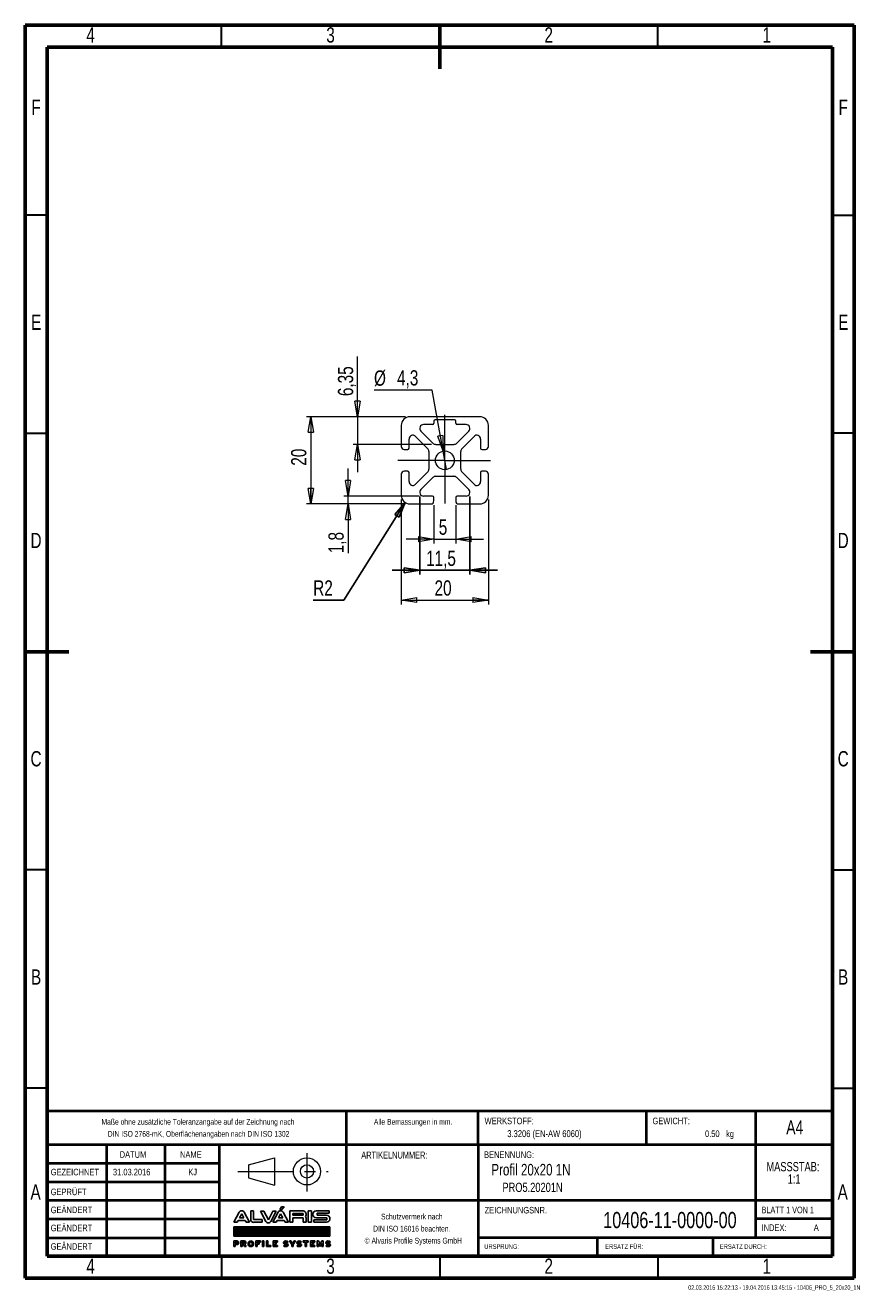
# Model space of a CAD drawing. Header units: millimetres. Extents: x 15 to 206, y 2 to 292.
import ezdxf

# ---------------------------------------------------------------- set-up
doc = ezdxf.new("R2010")
doc.units = ezdxf.units.MM
doc.header["$PDSIZE"] = -1
doc.linetypes.add('CENTERX2', pattern=[20.32, 12.7, -2.54, 2.54, -2.54])
for name, color, linetype in [('FORMAT', 7, 'Continuous'), ('SLD-0', 179, 'Continuous'), ('STANDARD', 8, 'Continuous')]:
    doc.layers.add(name, color=color, linetype=linetype)
doc.styles.add('SLDTEXTSTYLE0', font='TXT', dxfattribs={"width": 0.75})
doc.styles.add('SLDTEXTSTYLE1', font='TXT', dxfattribs={"width": 0.692308})
doc.styles.add('SLDTEXTSTYLE2', font='TXT', dxfattribs={"width": 0.7})
doc.dimstyles.new('SLDDIMSTYLE0', dxfattribs={"dimtxt": 3.5, "dimasz": 3.556, "dimexe": 0, "dimexo": 0.0625, "dimgap": 0.875, "dimtad": 1, "dimdec": 1, "dimrnd": 1e-09, "dimzin": 12, "dimdsep": 46, "dimtxsty": 'SLDTEXTSTYLE0', "dimblk1": 'CLOSED', "dimblk2": 'CLOSED', "dimsah": 1, "dimcen": 0.09, "dimadec": 0, "dimazin": 3, "dimtfac": 1, "dimtmove": 0, "dimatfit": 0, "dimldrblk": 'CLOSED', "dimfxl": 1, "dimfrac": 2, "dimtolj": 1, "dimtzin": 12, "dimarcsym": 0})
doc.dimstyles.new('SLDDIMSTYLE1', dxfattribs={"dimtxt": 3.5, "dimasz": 3.556, "dimexe": 0, "dimexo": 0.0625, "dimgap": 0.875, "dimtad": 1, "dimrnd": 1e-09, "dimzin": 12, "dimdsep": 46, "dimtxsty": 'SLDTEXTSTYLE0', "dimblk1": 'CLOSED', "dimblk2": 'CLOSED', "dimsah": 1, "dimcen": 0.09, "dimadec": 0, "dimazin": 3, "dimtfac": 1, "dimtmove": 0, "dimatfit": 0, "dimldrblk": 'CLOSED', "dimfxl": 1, "dimfrac": 2, "dimtolj": 1, "dimtzin": 12, "dimarcsym": 0})
doc.dimstyles.new('SLDDIMSTYLE2', dxfattribs={"dimtxt": 3.5, "dimasz": 3.556, "dimexe": 0, "dimexo": 0.0625, "dimgap": 0.875, "dimtad": 1, "dimrnd": 1e-09, "dimzin": 12, "dimdsep": 46, "dimtxsty": 'SLDTEXTSTYLE0', "dimblk1": 'CLOSED', "dimblk2": 'CLOSED', "dimsah": 1, "dimcen": 0.09, "dimadec": 0, "dimazin": 3, "dimtfac": 1, "dimtofl": 0, "dimtmove": 0, "dimatfit": 3, "dimldrblk": 'CLOSED', "dimfxl": 1, "dimfrac": 2, "dimtolj": 1, "dimtzin": 12, "dimarcsym": 0})
doc.dimstyles.new('SLDDIMSTYLE3', dxfattribs={"dimtxt": 3.5, "dimasz": 3.556, "dimexe": 0, "dimexo": 0.0625, "dimgap": 0.875, "dimtad": 0, "dimtih": 1, "dimtoh": 1, "dimdec": 1, "dimrnd": 1e-09, "dimzin": 12, "dimdsep": 46, "dimtxsty": 'SLDTEXTSTYLE0', "dimblk1": 'NONE', "dimblk2": 'CLOSED', "dimsah": 1, "dimcen": 0, "dimadec": 0, "dimazin": 3, "dimtfac": 1, "dimtmove": 0, "dimatfit": 3, "dimldrblk": 'NONE', "dimfxl": 1, "dimfrac": 2, "dimtolj": 1, "dimtzin": 12, "dimarcsym": 0})
doc.dimstyles.new('SLDDIMSTYLE4', dxfattribs={"dimtxt": 3.5, "dimasz": 3.556, "dimexe": 0, "dimexo": 0.0625, "dimgap": 0.875, "dimtad": 0, "dimtih": 1, "dimtoh": 1, "dimrnd": 1e-09, "dimzin": 12, "dimdsep": 46, "dimtxsty": 'SLDTEXTSTYLE0', "dimblk1": 'CLOSED', "dimblk2": 'CLOSED', "dimsah": 1, "dimcen": 0, "dimadec": 0, "dimazin": 3, "dimtfac": 1, "dimtofl": 0, "dimtmove": 0, "dimatfit": 3, "dimldrblk": 'CLOSED', "dimfxl": 1, "dimfrac": 2, "dimtolj": 1, "dimtzin": 12, "dimarcsym": 0})

# ---------------------------------------------------------------- blocks, each defined once
blk = doc.blocks.new('ALVARIS-LOGO_BL1')
at = {"layer": 'SLD-0', "color": 2, "linetype": 'Continuous'}
for p, q in [((-368.6, 33.5), (-327.7, 110.4)), ((-325.1, 67.6), (-308.8, 98.1)), ((-308.8, 98.1), (-292.6, 67.6)), ((-249, 33.5), (-289.9, 110.4)), ((-239.9, 121.2), (-218.3, 121.2)), ((-239.9, 121.2), (-239.9, 55)), ((-218.3, 121.2), (-218.3, 55)), ((-139.8, 117.8), (-165.3, 117.8)), ((-165.3, 117.8), (-124.3, 40.9)), ((-105.4, 53.2), (-139.8, 117.8)), ((-71, 117.8), (-105.4, 53.2)), ((-45.6, 117.8), (-86.5, 40.9)), ((-71.1, 33.5), (-30.2, 110.4)), ((-45.6, 117.8), (-71, 117.8)), ((-27.6, 67.6), (-11.3, 98.1)), ((-18.5, 130.5), (-6, 152.4)), ((-18.5, 130.5), (-2.9, 130.5)), ((-11.3, 98.1), (4.9, 67.6)), ((-6, 152.4), (14.6, 152.4)), ((-2.9, 130.5), (14.6, 152.4)), ((48.5, 33.5), (7.6, 110.4)), ((59.3, 33.5), (59.3, 121.2)), ((59.3, 121.2), (161.1, 121.2)), ((82.2, 100.8), (82.2, 88)), ((161.1, 100.8), (82.2, 100.8)), ((161.1, 88), (161.1, 100.8)), ((198.5, 33.5), (198.5, 121.2)), ((198.5, 121.2), (224.9, 121.2)), ((224.9, 33.5), (224.9, 121.2)), ((260.8, 121.2), (359.8, 121.2)), ((359.8, 102.2), (267.3, 102.2)), ((267.3, 102.2), (267.3, 88)), ((359.8, 121.2), (359.8, 102.2)), ((-368.6, 33.5), (-343.2, 33.5)), ((-343.2, 33.5), (-335.2, 48.5)), ((-335.2, 48.5), (-282.4, 48.5)), ((-292.6, 67.6), (-325.1, 67.6)), ((-282.4, 48.5), (-274.4, 33.5)), ((-274.4, 33.5), (-249, 33.5)), ((-218.3, 55), (-151.8, 55)), ((-151.8, 33.5), (-218.3, 33.5)), ((-151.8, 55), (-151.8, 33.5)), ((-71.1, 33.5), (-45.7, 33.5)), ((-45.7, 33.5), (-37.7, 48.5)), ((-37.7, 48.5), (15.1, 48.5)), ((4.9, 67.6), (-27.6, 67.6)), ((15.1, 48.5), (23.1, 33.5)), ((23.1, 33.5), (48.5, 33.5)), ((82.2, 33.5), (59.3, 33.5)), ((82.2, 88), (161.1, 88)), ((82.2, 67.6), (82.2, 33.5)), ((82.2, 67.6), (161.1, 67.6)), ((161.1, 67.6), (161.1, 33.5)), ((161.1, 33.5), (184, 33.5)), ((184, 33.5), (184, 67.6)), ((224.9, 33.5), (198.5, 33.5)), ((241.1, 33.5), (241.1, 52.7)), ((241.1, 52.7), (341.3, 52.7)), ((241.1, 33.5), (340, 33.5)), ((341.3, 67.6), (260.8, 67.6)), ((267.3, 88), (340, 88)), ((341.3, 52.7), (341.3, 67.6)), ((-368.6, -1.7), (365.4, -1.7)), ((-368.6, -72.5), (-368.6, -1.7)), ((365.4, -1.7), (-368.6, -1.7)), ((-368.6, -1.7), (-368.6, -72.5)), ((-368.6, -71.5), (-298.8, -1.7)), ((-368.6, -67.5), (-302.8, -1.7)), ((-368.6, -63.6), (-306.7, -1.7)), ((-368.6, -59.6), (-310.7, -1.7)), ((-368.6, -55.7), (-314.6, -1.7)), ((-368.6, -51.7), (-318.6, -1.7)), ((-368.6, -47.8), (-322.5, -1.7)), ((-368.6, -43.8), (-326.5, -1.7)), ((-368.6, -39.9), (-330.5, -1.7)), ((-368.6, -35.9), (-334.4, -1.7)), ((-368.6, -31.9), (-338.4, -1.7)), ((-368.6, -28), (-342.3, -1.7)), ((-368.6, -24), (-346.3, -1.7)), ((-368.6, -20.1), (-350.2, -1.7)), ((-368.6, -16.1), (-354.2, -1.7)), ((-368.6, -12.2), (-358.1, -1.7)), ((-368.6, -8.2), (-362.1, -1.7)), ((-368.6, -4.3), (-366, -1.7)), ((365.4, -72.5), (-368.6, -72.5)), ((-368.6, -72.5), (365.4, -72.5)), ((-365.7, -72.5), (-294.9, -1.7)), ((-361.7, -72.5), (-290.9, -1.7)), ((-357.8, -72.5), (-287, -1.7)), ((-353.8, -72.5), (-283, -1.7)), ((-349.8, -72.5), (-279.1, -1.7)), ((-345.9, -72.5), (-275.1, -1.7)), ((-341.9, -72.5), (-271.2, -1.7)), ((-338, -72.5), (-267.2, -1.7)), ((-334, -72.5), (-263.2, -1.7)), ((-330.1, -72.5), (-259.3, -1.7)), ((-326.1, -72.5), (-255.3, -1.7)), ((-322.2, -72.5), (-251.4, -1.7)), ((-318.2, -72.5), (-247.4, -1.7)), ((-314.3, -72.5), (-243.5, -1.7)), ((-310.3, -72.5), (-239.5, -1.7)), ((-306.4, -72.5), (-235.6, -1.7)), ((-302.4, -72.5), (-231.6, -1.7)), ((-298.5, -72.5), (-227.7, -1.7)), ((-294.5, -72.5), (-223.7, -1.7)), ((-290.5, -72.5), (-219.8, -1.7)), ((-286.6, -72.5), (-215.8, -1.7)), ((-282.6, -72.5), (-211.8, -1.7)), ((-278.7, -72.5), (-207.9, -1.7)), ((-274.7, -72.5), (-203.9, -1.7)), ((-270.8, -72.5), (-200, -1.7)), ((-266.8, -72.5), (-196, -1.7)), ((-262.9, -72.5), (-192.1, -1.7)), ((-258.9, -72.5), (-188.1, -1.7)), ((-255, -72.5), (-184.2, -1.7)), ((-251, -72.5), (-180.2, -1.7)), ((-247.1, -72.5), (-176.3, -1.7)), ((-243.1, -72.5), (-172.3, -1.7)), ((-239.2, -72.5), (-168.4, -1.7)), ((-235.2, -72.5), (-164.4, -1.7)), ((-231.2, -72.5), (-160.5, -1.7)), ((-227.3, -72.5), (-156.5, -1.7)), ((-223.3, -72.5), (-152.5, -1.7)), ((-219.4, -72.5), (-148.6, -1.7)), ((-215.4, -72.5), (-144.6, -1.7)), ((-211.5, -72.5), (-140.7, -1.7)), ((-207.5, -72.5), (-136.7, -1.7)), ((-203.6, -72.5), (-132.8, -1.7)), ((-199.6, -72.5), (-128.8, -1.7)), ((-195.7, -72.5), (-124.9, -1.7)), ((-191.7, -72.5), (-120.9, -1.7)), ((-187.8, -72.5), (-117, -1.7)), ((-183.8, -72.5), (-113, -1.7)), ((-179.8, -72.5), (-109.1, -1.7)), ((-175.9, -72.5), (-105.1, -1.7)), ((-171.9, -72.5), (-101.2, -1.7)), ((-168, -72.5), (-97.2, -1.7)), ((-164, -72.5), (-93.2, -1.7)), ((-160.1, -72.5), (-89.3, -1.7)), ((-156.1, -72.5), (-85.3, -1.7)), ((-152.2, -72.5), (-81.4, -1.7)), ((-148.2, -72.5), (-77.4, -1.7)), ((-144.3, -72.5), (-73.5, -1.7)), ((-140.3, -72.5), (-69.5, -1.7)), ((-136.4, -72.5), (-65.6, -1.7)), ((-132.4, -72.5), (-61.6, -1.7)), ((-128.5, -72.5), (-57.7, -1.7)), ((-124.5, -72.5), (-53.7, -1.7)), ((-120.5, -72.5), (-49.8, -1.7)), ((-116.6, -72.5), (-45.8, -1.7)), ((-112.6, -72.5), (-41.8, -1.7)), ((-108.7, -72.5), (-37.9, -1.7)), ((-104.7, -72.5), (-33.9, -1.7)), ((-100.8, -72.5), (-30, -1.7)), ((-96.8, -72.5), (-26, -1.7)), ((-92.9, -72.5), (-22.1, -1.7)), ((-88.9, -72.5), (-18.1, -1.7)), ((-85, -72.5), (-14.2, -1.7)), ((-81, -72.5), (-10.2, -1.7)), ((-77.1, -72.5), (-6.3, -1.7)), ((-73.1, -72.5), (-2.3, -1.7)), ((-69.2, -72.5), (1.6, -1.7)), ((-65.2, -72.5), (5.6, -1.7)), ((-61.2, -72.5), (9.5, -1.7)), ((-57.3, -72.5), (13.5, -1.7)), ((-53.3, -72.5), (17.5, -1.7)), ((-49.4, -72.5), (21.4, -1.7)), ((-45.4, -72.5), (25.4, -1.7)), ((-41.5, -72.5), (29.3, -1.7)), ((-37.5, -72.5), (33.3, -1.7)), ((-33.6, -72.5), (37.2, -1.7)), ((-29.6, -72.5), (41.2, -1.7)), ((-25.7, -72.5), (45.1, -1.7)), ((-21.7, -72.5), (49.1, -1.7)), ((-17.8, -72.5), (53, -1.7)), ((-13.8, -72.5), (57, -1.7)), ((-9.8, -72.5), (60.9, -1.7)), ((-5.9, -72.5), (64.9, -1.7)), ((-1.9, -72.5), (68.8, -1.7)), ((2, -72.5), (72.8, -1.7)), ((6, -72.5), (76.8, -1.7)), ((9.9, -72.5), (80.7, -1.7)), ((13.9, -72.5), (84.7, -1.7)), ((17.8, -72.5), (88.6, -1.7)), ((21.8, -72.5), (92.6, -1.7)), ((25.7, -72.5), (96.5, -1.7)), ((29.7, -72.5), (100.5, -1.7)), ((33.6, -72.5), (104.4, -1.7)), ((37.6, -72.5), (108.4, -1.7)), ((41.5, -72.5), (112.3, -1.7)), ((45.5, -72.5), (116.3, -1.7)), ((49.5, -72.5), (120.2, -1.7)), ((53.4, -72.5), (124.2, -1.7)), ((57.4, -72.5), (128.1, -1.7)), ((61.3, -72.5), (132.1, -1.7)), ((65.3, -72.5), (136.1, -1.7)), ((69.2, -72.5), (140, -1.7)), ((73.2, -72.5), (144, -1.7)), ((77.1, -72.5), (147.9, -1.7)), ((81.1, -72.5), (151.9, -1.7)), ((85, -72.5), (155.8, -1.7)), ((89, -72.5), (159.8, -1.7)), ((92.9, -72.5), (163.7, -1.7)), ((96.9, -72.5), (167.7, -1.7)), ((100.8, -72.5), (171.6, -1.7)), ((104.8, -72.5), (175.6, -1.7)), ((108.8, -72.5), (179.5, -1.7)), ((112.7, -72.5), (183.5, -1.7)), ((116.7, -72.5), (187.5, -1.7)), ((120.6, -72.5), (191.4, -1.7)), ((124.6, -72.5), (195.4, -1.7)), ((128.5, -72.5), (199.3, -1.7)), ((132.5, -72.5), (203.3, -1.7)), ((136.4, -72.5), (207.2, -1.7)), ((140.4, -72.5), (211.2, -1.7)), ((144.3, -72.5), (215.1, -1.7)), ((148.3, -72.5), (219.1, -1.7)), ((152.2, -72.5), (223, -1.7)), ((156.2, -72.5), (227, -1.7)), ((160.1, -72.5), (230.9, -1.7)), ((164.1, -72.5), (234.9, -1.7)), ((168.1, -72.5), (238.8, -1.7)), ((172, -72.5), (242.8, -1.7)), ((176, -72.5), (246.8, -1.7)), ((179.9, -72.5), (250.7, -1.7)), ((183.9, -72.5), (254.7, -1.7)), ((187.8, -72.5), (258.6, -1.7)), ((191.8, -72.5), (262.6, -1.7)), ((195.7, -72.5), (266.5, -1.7)), ((199.7, -72.5), (270.5, -1.7)), ((203.6, -72.5), (274.4, -1.7)), ((207.6, -72.5), (278.4, -1.7)), ((211.5, -72.5), (282.3, -1.7)), ((215.5, -72.5), (286.3, -1.7)), ((219.5, -72.5), (290.2, -1.7)), ((223.4, -72.5), (294.2, -1.7)), ((227.4, -72.5), (298.1, -1.7)), ((231.3, -72.5), (302.1, -1.7)), ((235.3, -72.5), (306.1, -1.7)), ((239.2, -72.5), (310, -1.7)), ((243.2, -72.5), (314, -1.7)), ((247.1, -72.5), (317.9, -1.7)), ((251.1, -72.5), (321.9, -1.7)), ((255, -72.5), (325.8, -1.7)), ((259, -72.5), (329.8, -1.7)), ((262.9, -72.5), (333.7, -1.7)), ((266.9, -72.5), (337.7, -1.7)), ((270.8, -72.5), (341.6, -1.7)), ((274.8, -72.5), (345.6, -1.7)), ((278.8, -72.5), (349.5, -1.7)), ((282.7, -72.5), (353.5, -1.7)), ((286.7, -72.5), (357.5, -1.7)), ((290.6, -72.5), (361.4, -1.7)), ((294.6, -72.5), (365.4, -1.7)), ((298.5, -72.5), (365.4, -5.6)), ((302.5, -72.5), (365.4, -9.5)), ((306.4, -72.5), (365.4, -13.5)), ((310.4, -72.5), (365.4, -17.4)), ((314.3, -72.5), (365.4, -21.4)), ((318.3, -72.5), (365.4, -25.3)), ((322.2, -72.5), (365.4, -29.3)), ((326.2, -72.5), (365.4, -33.2)), ((330.1, -72.5), (365.4, -37.2)), ((334.1, -72.5), (365.4, -41.1)), ((338.1, -72.5), (365.4, -45.1)), ((342, -72.5), (365.4, -49.1)), ((346, -72.5), (365.4, -53)), ((349.9, -72.5), (365.4, -57)), ((353.9, -72.5), (365.4, -60.9)), ((357.8, -72.5), (365.4, -64.9)), ((361.8, -72.5), (365.4, -68.8)), ((365.4, -1.7), (365.4, -72.5)), ((365.4, -72.5), (365.4, -1.7)), ((-368.6, -108.1), (-368.6, -152.4)), ((-368.6, -108.1), (-345.2, -108.1)), ((-368.6, -152.4), (-359.4, -152.4)), ((-359.4, -127.2), (-359.4, -117.3)), ((-359.4, -117.3), (-346.2, -117.3)), ((-359.4, -127.2), (-346.2, -127.2)), ((-359.4, -152.4), (-359.4, -136.5)), ((-359.4, -136.5), (-345.2, -136.5)), ((-314.5, -108.1), (-314.5, -152.4)), ((-314.5, -108.1), (-291.1, -108.1)), ((-314.5, -152.4), (-305.3, -152.4)), ((-305.3, -127.2), (-305.3, -117.3)), ((-305.3, -117.3), (-292, -117.3)), ((-305.3, -127.2), (-292, -127.2)), ((-305.3, -152.4), (-305.3, -136.5)), ((-305.3, -136.5), (-295.3, -136.5)), ((-295.3, -136.5), (-286.5, -152.4)), ((-275, -152.4), (-286.5, -152.4)), ((-284.6, -134.9), (-275, -152.4)), ((-200.9, -108.1), (-166.2, -108.1)), ((-200.9, -152.4), (-200.9, -108.1)), ((-191.2, -152.4), (-200.9, -152.4)), ((-166.2, -117.3), (-191.2, -117.3)), ((-191.2, -117.3), (-191.2, -124.8)), ((-191.2, -124.8), (-176.7, -124.8)), ((-176.7, -133.5), (-191.2, -133.5)), ((-191.2, -133.5), (-191.2, -152.4)), ((-176.7, -124.8), (-176.7, -133.5)), ((-166.2, -108.1), (-166.2, -117.3)), ((-149.7, -108.1), (-140, -108.1)), ((-149.7, -152.4), (-149.7, -108.1)), ((-140, -152.4), (-149.7, -152.4)), ((-140, -108.1), (-140, -152.4)), ((-119.3, -108.1), (-119.3, -152.4)), ((-109.6, -108.1), (-119.3, -108.1)), ((-119.3, -152.4), (-85.2, -152.4)), ((-109.6, -142.7), (-109.6, -108.1)), ((-85.2, -142.7), (-109.6, -142.7)), ((-85.2, -152.4), (-85.2, -142.7)), ((-68.9, -152.4), (-68.9, -108.1)), ((-68.9, -108.1), (-35, -108.1)), ((-35, -152.4), (-68.9, -152.4)), ((-35, -117.3), (-58.9, -117.3)), ((-58.9, -117.3), (-58.9, -124.8)), ((-58.9, -124.8), (-45.3, -124.8)), ((-45.3, -132.9), (-58.9, -132.9)), ((-58.9, -132.9), (-58.9, -142.7)), ((-58.9, -142.7), (-35, -142.7)), ((-45.3, -124.8), (-45.3, -132.9)), ((-35, -108.1), (-35, -117.3)), ((-35, -142.7), (-35, -152.4)), ((17.6, -139.1), (10.3, -145.2)), ((27, -126.1), (28.9, -126.1)), ((27, -135.3), (28.9, -135.3)), ((38.3, -122.2), (45.7, -116.2)), ((55.9, -108.1), (67.4, -108.1)), ((74.5, -135.1), (55.9, -108.1)), ((67.4, -108.1), (79.2, -127.4)), ((74.5, -152.4), (74.5, -135.1)), ((83.9, -152.4), (74.5, -152.4)), ((79.2, -127.4), (91, -108.1)), ((102.5, -108.1), (83.9, -135.1)), ((83.9, -135.1), (83.9, -152.4)), ((91, -108.1), (102.5, -108.1)), ((120.4, -139.1), (113, -145.2)), ((129.8, -126.1), (131.6, -126.1)), ((129.8, -135.3), (131.6, -135.3)), ((141.1, -122.2), (148.4, -116.2)), ((161.8, -117.3), (161.8, -108.1)), ((161.8, -108.1), (199.3, -108.1)), ((175.8, -117.3), (161.8, -117.3)), ((175.8, -152.4), (175.8, -117.3)), ((185.6, -152.4), (175.8, -152.4)), ((199.3, -117.3), (185.6, -117.3)), ((185.6, -117.3), (185.6, -152.4)), ((199.3, -108.1), (199.3, -117.3)), ((216.2, -152.4), (216.2, -108.1)), ((216.2, -108.1), (250.1, -108.1)), ((250.1, -152.4), (216.2, -152.4)), ((250.1, -117.3), (226.2, -117.3)), ((226.2, -117.3), (226.2, -124.8)), ((226.2, -124.8), (239.8, -124.8)), ((239.8, -132.9), (226.2, -132.9)), ((226.2, -132.9), (226.2, -142.7)), ((226.2, -142.7), (250.1, -142.7)), ((239.8, -124.8), (239.8, -132.9)), ((250.1, -108.1), (250.1, -117.3)), ((250.1, -142.7), (250.1, -152.4)), ((268.4, -152.4), (268.4, -108.1)), ((268.4, -108.1), (278, -108.1)), ((278.4, -152.4), (268.4, -152.4)), ((291.1, -134.4), (278, -108.1)), ((278.4, -127.9), (291.1, -152.4)), ((278.4, -127.9), (278.4, -152.4)), ((291.1, -134.4), (304.2, -108.1)), ((303.8, -127.9), (291.1, -152.4)), ((303.8, -127.9), (303.8, -152.4)), ((303.8, -152.4), (313.8, -152.4)), ((304.2, -108.1), (313.8, -108.1)), ((313.8, -152.4), (313.8, -108.1)), ((340.6, -139.1), (333.2, -145.2)), ((350, -126.1), (351.9, -126.1)), ((350, -135.3), (351.9, -135.3)), ((361.3, -122.2), (368.6, -116.2))]:
    blk.add_line(p, q, dxfattribs=at)
for centre, radius, start, end in [((-308.8, 99.3), 21.9, 30.42764, 149.57236), ((-11.3, 99.3), 21.9, 30.42764, 149.57236), ((156.9, 94.5), 27, 321.76228, 80.96222), ((262.3, 94.4), 26.9, 93.03544, 266.96456), ((-218.3, 55), 21.6, 180, 270), ((-105.4, 52), 21.9, 210.42764, 329.57236), ((161, 61.2), 23.9, 15.46235, 43.90993), ((338.1, 60.7), 27.3, 273.93117, 86.06883), ((-346.2, -122.3), 4.96, 270, 90), ((-345.2, -122.3), 14.2, 270, 90), ((-292, -122.3), 4.96, 270, 90), ((-291.1, -122.3), 14.2, 297.02151, 90), ((28.9, -127.2), 16.5, 226.72744, 270.01421), ((27, -134.2), 16.5, 46.72744, 90.01421), ((131.6, -127.2), 16.5, 226.72744, 270.01421), ((129.8, -134.2), 16.5, 46.72744, 90.01421), ((351.9, -127.2), 16.5, 226.72744, 270.01421), ((350, -134.2), 16.5, 46.72744, 90.01421)]:
    blk.add_arc(centre, radius, start, end, dxfattribs=at)
for centre, major_axis, ratio in [((-239.3, -130.2), (0, 22.2), 0.948396), ((-239.3, -130.1), (0, 13.9), 0.802774)]:
    blk.add_ellipse(centre, major_axis=major_axis, ratio=ratio, dxfattribs=at)
for centre, major_axis, ratio, start_param, end_param in [((27, -122.1), (-16.6, 0), 0.794296, 4.712389, 7.853982), ((28.9, -139.2), (20.9, 0), 0.630369, 3.608164, 4.712389), ((27, -121.9), (-6.28, 0), 0.661774, 4.712389, 7.853982), ((27, -122.1), (-20.9, 0), 0.630369, 3.608164, 4.712389), ((28.9, -139.2), (16.6, 0), 0.794296, 4.712389, 7.853982), ((28.9, -139.5), (6.28, 0), 0.661774, 4.712389, 7.853982), ((129.8, -122.1), (-16.6, 0), 0.794296, 4.712389, 7.853982), ((131.6, -139.2), (20.9, 0), 0.630369, 3.608164, 4.712389), ((129.8, -121.9), (-6.28, 0), 0.661774, 4.712389, 7.853982), ((129.8, -122.1), (-20.9, 0), 0.630369, 3.608164, 4.712389), ((131.6, -139.2), (16.6, 0), 0.794296, 4.712389, 7.853982), ((131.6, -139.5), (6.28, 0), 0.661774, 4.712389, 7.853982), ((350, -122.1), (-16.6, 0), 0.794296, 4.712389, 7.853982), ((351.9, -139.2), (20.9, 0), 0.630369, 3.608164, 4.712389), ((350, -121.9), (-6.28, 0), 0.661774, 4.712389, 7.853982), ((350, -122.1), (-20.9, 0), 0.630369, 3.608164, 4.712389), ((351.9, -139.2), (16.6, 0), 0.794296, 4.712389, 7.853982), ((351.9, -139.5), (6.28, 0), 0.661774, 4.712389, 7.853982)]:
    blk.add_ellipse(centre, major_axis=major_axis, ratio=ratio, start_param=start_param, end_param=end_param, dxfattribs=at)
blk = doc.blocks.new('Block2')
at = {"color": 7, "linetype": 'Continuous', "lineweight": 0}
for p, q in [((276.07, 30.81), (282.06, 32.4)), ((282.06, 32.4), (282.06, 26.16)), ((276.07, 30.81), (276.07, 27.78)), ((276.07, 27.78), (282.06, 26.16))]:
    blk.add_line(p, q, dxfattribs=at)
at = {"color": 7, "linetype": 'CENTERX2', "lineweight": 0}
for p, q in [((289.49, 33.46), (289.49, 24.67)), ((273.66, 29.29), (294.36, 29.29))]:
    blk.add_line(p, q, dxfattribs=at)
at = {"color": 7, "linetype": 'Continuous', "lineweight": 0}
for radius in [3.12, 1.52]:
    blk.add_circle((289.49, 29.29), radius, dxfattribs=at)
blk.add_attdef('AUTOATTR7', (0, 0), '', height=1, dxfattribs=at)
blk = doc.blocks.new('SW_NOTE_0')
at = {"color": 0, "linetype": 'Continuous', "lineweight": 0, "char_height": 2.117, "attachment_point": 2, "style": 'SLDTEXTSTYLE0'}
for s, insert in [('MASSSTAB:', (6.98, 2.73)), ('1:1', (7.25, -0.09))]:
    blk.add_mtext(s, dxfattribs=dict(at, insert=insert))
blk = doc.blocks.new('SW_NOTE_1')
at = {"color": 0, "linetype": 'Continuous', "lineweight": 0, "char_height": 1.3229, "attachment_point": 2, "style": 'SLDTEXTSTYLE2'}
for s, insert in [('Schutzvermerk nach', (8.16, 1.71)), ('DIN ISO 16016 beachten.', (8.15, -1.06)), ('© Alvaris Profile Systems GmbH', (8.5, -3.82))]:
    blk.add_mtext(s, dxfattribs=dict(at, insert=insert))
blk = doc.blocks.new('SW_NOTE_2')
at = {"color": 0, "linetype": 'Continuous', "lineweight": 0, "char_height": 1.3229, "attachment_point": 2, "style": 'SLDTEXTSTYLE2'}
for s, insert in [('Maße ohne zusätzliche Toleranzangabe auf der Zeichnung nach', (25.55, 1.71)), ('DIN ISO 2768-mK, Oberflächenangaben nach DIN ISO 1302', (25.69, -1.06))]:
    blk.add_mtext(s, dxfattribs=dict(at, insert=insert))
blk = doc.blocks.new('_CLOSED')
at = {"color": 0, "linetype": 'ByBlock', "lineweight": -2}
for p, q in [((-1, 0.166667), (0, 0)), ((-1, 0.166667), (-1, -0.166667)), ((0, 0), (-1, -0.166667)), ((0, 0), (-1, 0))]:
    blk.add_line(p, q, dxfattribs=at)
blk = doc.blocks.new('_D')
at = {"layer": 'STANDARD'}
for p, q in [((105.41, 184.02), (105.41, 166.15)), ((116.91, 184.02), (116.91, 166.15)), ((105.41, 167.15), (99.06, 167.15)), ((105.41, 167.15), (116.91, 167.15)), ((116.91, 167.15), (123.26, 167.15))]:
    blk.add_line(p, q, dxfattribs=at)
at = {"layer": 'STANDARD', "xscale": 3.556, "yscale": 3.556}
blk.add_blockref('_CLOSED', (105.41, 167.15), dxfattribs=at)
at = {"layer": 'STANDARD', "xscale": 3.556, "yscale": 3.556, "rotation": 180}
blk.add_blockref('_CLOSED', (116.91, 167.15), dxfattribs=at)
at = {"layer": 'STANDARD', "insert": (106.87, 171.66), "char_height": 3.5, "attachment_point": 1, "style": 'SLDTEXTSTYLE0'}
blk.add_mtext('11,5', dxfattribs=at)
blk = doc.blocks.new('_D_1')
at = {"color": 7, "linetype": 'Continuous', "lineweight": 0}
for p, q in [((108.66, 182.04), (108.66, 173.28)), ((113.66, 182.04), (113.66, 173.28)), ((108.66, 174.28), (102.31, 174.28)), ((108.66, 174.28), (113.66, 174.28)), ((113.66, 174.28), (120.01, 174.28))]:
    blk.add_line(p, q, dxfattribs=at)
at = {"color": 7, "linetype": 'Continuous', "lineweight": 0, "xscale": 3.556, "yscale": 3.556}
blk.add_blockref('_CLOSED', (108.66, 174.28, -500), dxfattribs=at)
at = {"color": 7, "linetype": 'Continuous', "lineweight": 0, "xscale": 3.556, "yscale": 3.556, "rotation": 180}
blk.add_blockref('_CLOSED', (113.66, 174.28, -500), dxfattribs=at)
at = {"color": 7, "linetype": 'Continuous', "lineweight": 0, "insert": (109.77, 178.79), "char_height": 3.5, "attachment_point": 1, "style": 'SLDTEXTSTYLE0'}
blk.add_mtext('5', dxfattribs=at)
blk = doc.blocks.new('_D_2')
at = {"color": 7, "linetype": 'Continuous', "lineweight": 0}
for p, q in [((101.16, 183.34), (101.16, 159.34)), ((121.16, 183.34), (121.16, 159.34)), ((101.16, 160.34), (121.16, 160.34))]:
    blk.add_line(p, q, dxfattribs=at)
at = {"color": 7, "linetype": 'Continuous', "lineweight": 0, "xscale": 3.556, "yscale": 3.556, "rotation": 180}
blk.add_blockref('_CLOSED', (101.16, 160.34, -500), dxfattribs=at)
at = {"color": 7, "linetype": 'Continuous', "lineweight": 0, "xscale": 3.556, "yscale": 3.556}
blk.add_blockref('_CLOSED', (121.16, 160.34, -500), dxfattribs=at)
at = {"color": 7, "linetype": 'Continuous', "lineweight": 0, "insert": (108.81, 164.85), "char_height": 3.5, "attachment_point": 1, "style": 'SLDTEXTSTYLE0'}
blk.add_mtext('20', dxfattribs=at)
blk = doc.blocks.new('_D_3')
at = {"color": 7, "linetype": 'Continuous', "lineweight": 0}
for p, q in [((91.16, 202.34), (91.16, 216.1)), ((102.16, 202.34), (90.16, 202.34)), ((91.16, 202.34), (91.16, 195.99)), ((108.12, 195.99), (90.16, 195.99)), ((91.16, 195.99), (91.16, 189.64))]:
    blk.add_line(p, q, dxfattribs=at)
at = {"color": 7, "linetype": 'Continuous', "lineweight": 0, "xscale": 3.556, "yscale": 3.556}
for p, rotation in [((91.16, 202.34, -500), 270), ((91.16, 195.99, -500), 90)]:
    blk.add_blockref('_CLOSED', p, dxfattribs=dict(at, rotation=rotation))
at = {"color": 7, "linetype": 'Continuous', "lineweight": 0, "insert": (86.65, 207.05), "char_height": 3.5, "attachment_point": 1, "rotation": 90, "style": 'SLDTEXTSTYLE0'}
blk.add_mtext('6,35', dxfattribs=at)
blk = doc.blocks.new('_D_4')
at = {"color": 7, "linetype": 'Continuous', "lineweight": 0}
for p, q in [((88.98, 184.14), (88.98, 190.49)), ((105.29, 184.14), (87.98, 184.14)), ((88.98, 182.34), (88.98, 184.14)), ((102.16, 182.34), (87.98, 182.34)), ((88.98, 182.34), (88.98, 171.05))]:
    blk.add_line(p, q, dxfattribs=at)
at = {"color": 7, "linetype": 'Continuous', "lineweight": 0, "xscale": 3.556, "yscale": 3.556}
for p, rotation in [((88.98, 184.14, -500), 270), ((88.98, 182.34, -500), 90)]:
    blk.add_blockref('_CLOSED', p, dxfattribs=dict(at, rotation=rotation))
at = {"color": 7, "linetype": 'Continuous', "lineweight": 0, "insert": (84.47, 171.05), "char_height": 3.5, "attachment_point": 1, "rotation": 90, "style": 'SLDTEXTSTYLE0'}
blk.add_mtext('1,8', dxfattribs=at)
blk = doc.blocks.new('_D_5')
at = {"color": 7, "linetype": 'Continuous', "lineweight": 0}
for p, q in [((102.16, 202.34), (79.43, 202.34)), ((80.43, 202.34), (80.43, 182.34)), ((102.16, 182.34), (79.43, 182.34))]:
    blk.add_line(p, q, dxfattribs=at)
at = {"color": 7, "linetype": 'Continuous', "lineweight": 0, "xscale": 3.556, "yscale": 3.556}
for p, rotation in [((80.43, 202.34, -500), 90), ((80.43, 182.34, -500), 270)]:
    blk.add_blockref('_CLOSED', p, dxfattribs=dict(at, rotation=rotation))
at = {"color": 7, "linetype": 'Continuous', "lineweight": 0, "insert": (75.92, 191.11), "char_height": 3.5, "attachment_point": 1, "rotation": 90, "style": 'SLDTEXTSTYLE0'}
blk.add_mtext('20', dxfattribs=at)
blk = doc.blocks.new('_D_6')
at = {"color": 7, "linetype": 'Continuous', "lineweight": 0}
for p, q in [((108.26, 208.43), (94.93, 208.43)), ((110.78, 194.46), (108.26, 208.43)), ((111.54, 190.22), (110.78, 194.46))]:
    blk.add_line(p, q, dxfattribs=at)
at = {"color": 7, "linetype": 'Continuous', "lineweight": 0, "xscale": 3.556, "yscale": 3.556, "rotation": 280.2168825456}
blk.add_blockref('_CLOSED', (110.78, 194.46, -500), dxfattribs=at)
at = {"color": 7, "linetype": 'Continuous', "lineweight": 0, "char_height": 3.5, "attachment_point": 1, "style": 'SLDTEXTSTYLE0'}
for s, insert in [('%%c', (94.93, 212.94)), ('4,3', (100.21, 212.99))]:
    blk.add_mtext(s, dxfattribs=dict(at, insert=insert))
blk = doc.blocks.new('_NONE')
blk = doc.blocks.new('_D_7')
at = {"layer": 'STANDARD'}
for p, q in [((102.09, 182.65), (88.01, 160.34)), ((88.01, 160.34), (81, 160.34))]:
    blk.add_line(p, q, dxfattribs=at)
at = {"layer": 'STANDARD', "xscale": 3.556, "yscale": 3.556, "rotation": 57.7387488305}
blk.add_blockref('_CLOSED', (102.09, 182.65, -500), dxfattribs=at)
at = {"layer": 'STANDARD', "insert": (81, 164.85), "char_height": 3.5, "attachment_point": 1, "style": 'SLDTEXTSTYLE0'}
blk.add_mtext('R2', dxfattribs=at)
blk = doc.blocks.new('SW_CENTERMARKSYMBOL_0')
at = {"color": 0, "linetype": 'Continuous', "lineweight": 0}
for p, q in [((0, 2.5), (0, 10.44)), ((-2.5, 0), (-10.79, 0)), ((0, 0), (-2.5, 0)), ((0, 0), (0, 2.5)), ((0, 0), (0, -2.5)), ((0, 0), (2.5, 0)), ((2.5, 0), (10.46, 0)), ((0, -2.5), (0, -9.9))]:
    blk.add_line(p, q, dxfattribs=at)
blk = doc.blocks.new('SW_CENTERMARKSYMBOL_1')
at = {"color": 0, "linetype": 'Continuous', "lineweight": 0}
for p, q in [((0, 2.5), (0, 4.65)), ((-2.5, 0), (-4.65, 0)), ((0, 0), (-2.5, 0)), ((0, 0), (0, 2.5)), ((0, 0), (0, -2.5)), ((0, 0), (2.5, 0)), ((2.5, 0), (4.65, 0)), ((0, -2.5), (0, -4.65))]:
    blk.add_line(p, q, dxfattribs=at)

msp = doc.modelspace()

# ---------------------------------------------------------------- linework, layer by layer
at = {"color": 7, "linetype": 'Continuous', "lineweight": 60}
for p, q in [((205, 292), (15, 292)), ((15, 292), (15, 5)), ((110, 282), (110, 292)), ((205, 5), (205, 292)), ((20, 287), (200, 287)), ((20, 10), (20, 287)), ((200, 287), (200, 10)), ((15, 148.5), (25, 148.5)), ((195, 148.5), (205, 148.5)), ((20, 10), (200, 10)), ((15, 5), (205, 5))]:
    msp.add_line(p, q, dxfattribs=at)
at = {"color": 7, "linetype": 'Continuous', "lineweight": 30}
for p, q in [((60, 287), (60, 292)), ((160, 287), (160, 292)), ((20, 248.5), (15, 248.5)), ((200, 248.5), (205, 248.5)), ((20, 198.5), (15, 198.5)), ((200, 198.651), (205, 198.651)), ((20, 98.5), (15, 98.5)), ((200, 98.5), (205, 98.5)), ((20, 48.5), (15, 48.5)), ((200, 48.5), (205, 48.5)), ((60, 10), (60, 5)), ((110, 10), (110, 5)), ((160, 10), (160, 5))]:
    msp.add_line(p, q, dxfattribs=at)
at = {"color": 7, "linetype": 'Continuous', "lineweight": 15}
for p, q in [((101.157, 200.34), (101.157, 195.54)), ((119.157, 202.34), (103.157, 202.34)), ((108.357, 200.54), (106.289, 200.54)), ((108.657, 201.34), (108.657, 200.84)), ((113.357, 201.64), (108.957, 201.64)), ((113.657, 200.84), (113.657, 201.34)), ((116.024, 200.54), (113.957, 200.54)), ((121.157, 195.54), (121.157, 200.34)), ((102.957, 195.14), (102.957, 197.208)), ((104.463, 197.831), (107.214, 195.081)), ((105.665, 199.034), (108.416, 196.283)), ((113.898, 196.283), (116.648, 199.034)), ((115.1, 195.081), (117.851, 197.831)), ((119.357, 197.208), (119.357, 195.14)), ((101.857, 194.84), (102.657, 194.84)), ((107.507, 194.374), (107.507, 190.306)), ((109.123, 195.99), (113.191, 195.99)), ((114.807, 190.306), (114.807, 194.374)), ((119.657, 194.84), (120.457, 194.84)), ((101.157, 189.14), (101.157, 184.34)), ((102.657, 189.84), (101.857, 189.84)), ((102.957, 187.472), (102.957, 189.54)), ((107.214, 189.599), (104.463, 186.848)), ((109.123, 188.69), (113.191, 188.69)), ((117.851, 186.848), (115.1, 189.599)), ((119.357, 189.54), (119.357, 187.472)), ((120.457, 189.84), (119.657, 189.84)), ((121.157, 184.34), (121.157, 189.14)), ((105.665, 185.646), (108.416, 188.397)), ((113.898, 188.397), (116.648, 185.646)), ((108.357, 184.14), (106.289, 184.14)), ((108.657, 183.04), (108.657, 183.84)), ((113.657, 183.84), (113.657, 183.04)), ((116.024, 184.14), (113.957, 184.14)), ((103.157, 182.34), (107.957, 182.34)), ((114.357, 182.34), (119.157, 182.34))]:
    msp.add_line(p, q, dxfattribs=at)
at = {"color": 7, "linetype": 'Continuous', "lineweight": 40}
for p, q in [((20, 65.25), (20, 10)), ((200, 43.263), (20, 43.263)), ((20, 43.263), (20, 10)), ((88.645, 35.5), (88.645, 43.263)), ((118.8, 35.5), (118.8, 43.263)), ((157.357, 35.5), (157.357, 43.263)), ((182.443, 35.5), (182.443, 43.263)), ((118.8, 35.5), (20, 35.5)), ((33.596, 35.5), (33.596, 10)), ((46.991, 35.5), (46.991, 10)), ((59.403, 35.5), (59.403, 10)), ((88.645, 10), (88.645, 35.5)), ((118.8, 35.5), (118.8, 10)), ((182.443, 35.5), (118.8, 35.5)), ((182.443, 14.325), (182.443, 35.5)), ((200, 35.5), (182.443, 35.5)), ((59.403, 31.25), (20, 31.25)), ((59.403, 27), (20, 27)), ((200, 22.75), (20, 22.75)), ((59.403, 18.475), (20, 18.475)), ((200, 18.575), (182.443, 18.575)), ((20, 14.25), (59.403, 14.25)), ((200, 14.25), (118.8, 14.25)), ((146.129, 10), (146.129, 14.25)), ((172.682, 10), (172.682, 14.25))]:
    msp.add_line(p, q, dxfattribs=at)
at = {"color": 7, "linetype": 'Continuous', "lineweight": 0}
msp.add_line((118.8, 14.25), (200, 14.25), dxfattribs=at)
at = {"color": 7, "linetype": 'Continuous', "lineweight": 15}
msp.add_circle((111.157, 192.34), 2.15, dxfattribs=at)
for centre, radius, start, end in [((103.157, 200.34), 2, 90, 180), ((106.289, 199.658), 0.882, 90, 225), ((108.357, 200.84), 0.3, 270, 0), ((108.957, 201.34), 0.3, 90, 180), ((113.357, 201.34), 0.3, 0, 90), ((113.957, 200.84), 0.3, 180, 270), ((116.024, 199.658), 0.882, 315, 90), ((119.157, 200.34), 2, 0, 90), ((103.839, 197.208), 0.882, 45, 180), ((118.474, 197.208), 0.882, 360, 135), ((101.857, 195.54), 0.7, 180, 270), ((102.657, 195.14), 0.3, 270, 0), ((106.507, 194.374), 1, 0, 45), ((109.123, 196.99), 1, 225, 270), ((113.191, 196.99), 1, 270, 315), ((115.807, 194.374), 1, 135, 180), ((119.657, 195.14), 0.3, 180, 270), ((120.457, 195.54), 0.7, 270, 0), ((101.857, 189.14), 0.7, 90, 180), ((102.657, 189.54), 0.3, 0, 90), ((106.507, 190.306), 1, 315, 0), ((109.123, 187.69), 1, 90, 135), ((113.191, 187.69), 1, 45, 90), ((115.807, 190.306), 1, 180, 225), ((119.657, 189.54), 0.3, 90, 180), ((120.457, 189.14), 0.7, 0, 90), ((103.839, 187.472), 0.882, 180, 315), ((106.289, 185.022), 0.882, 135, 270), ((116.024, 185.022), 0.882, 270, 45), ((118.474, 187.472), 0.882, 225, 0), ((103.157, 184.34), 2, 180, 270), ((107.957, 183.04), 0.7, 270, 0), ((108.357, 183.84), 0.3, 0, 90), ((113.957, 183.84), 0.3, 90, 180), ((114.357, 183.04), 0.7, 180, 270), ((119.157, 184.34), 2, 270, 0)]:
    msp.add_arc(centre, radius, start, end, dxfattribs=at)
at = {"color": 7, "linetype": 'Continuous', "lineweight": 0}
msp.add_point((200, 46.224), dxfattribs=at)

# ---------------------------------------------------------------- block references
for name, p in [('SW_CENTERMARKSYMBOL_0', (111.157, 192.34)), ('SW_CENTERMARKSYMBOL_1', (111.157, 192.34)), ('SW_NOTE_2', (29.024, 39.767)), ('SW_NOTE_0', (183.974, 28.867)), ('SW_NOTE_1', (95.436, 18.055))]:
    msp.add_blockref(name, p, dxfattribs=at)
at = {"color": 7, "linetype": 'Continuous'}
msp.add_blockref('Block2', (-209.927, 0.164), dxfattribs=at)
at = {"layer": 'FORMAT', "xscale": 0.03, "yscale": 0.03, "zscale": 0.03}
msp.add_blockref('ALVARIS-LOGO_BL1', (73.869, 16.777), dxfattribs=at)

# ---------------------------------------------------------------- texts
at = {"color": 7, "linetype": 'Continuous', "lineweight": 0}
for s, insert, char_height, attachment_point, style in [('4', (29.965, 291.541), 3.5, 2, 'SLDTEXTSTYLE0'), ('3', (84.965, 291.541), 3.5, 2, 'SLDTEXTSTYLE0'), ('2', (134.965, 291.541), 3.5, 2, 'SLDTEXTSTYLE0'), ('1', (184.965, 291.541), 3.5, 2, 'SLDTEXTSTYLE0'), ('F', (17.464, 274.982), 3.5, 2, 'SLDTEXTSTYLE0'), ('F', (202.464, 274.982), 3.5, 2, 'SLDTEXTSTYLE0'), ('E', (17.506, 225.732), 3.5, 2, 'SLDTEXTSTYLE0'), ('E', (202.506, 225.732), 3.5, 2, 'SLDTEXTSTYLE0'), ('D', (17.46, 175.732), 3.5, 2, 'SLDTEXTSTYLE0'), ('D', (202.46, 175.732), 3.5, 2, 'SLDTEXTSTYLE0'), ('C', (17.464, 125.732), 3.5, 2, 'SLDTEXTSTYLE0'), ('C', (202.464, 125.732), 3.5, 2, 'SLDTEXTSTYLE0'), ('B', (17.473, 75.732), 3.5, 2, 'SLDTEXTSTYLE0'), ('B', (202.473, 75.732), 3.5, 2, 'SLDTEXTSTYLE0'), ('Alle Bemassungen in mm.', (103.894, 41.472), 1.32292, 2, 'SLDTEXTSTYLE2'), ('WERKSTOFF:', (120.274, 41.761), 1.5, 1, 'SLDTEXTSTYLE0'), ('GEWICHT:', (158.753, 41.76), 1.4986, 1, 'SLDTEXTSTYLE0'), ('A4', (191.366, 41.128), 3.175, 2, 'SLDTEXTSTYLE0'), ('3.3206 (EN-AW 6060)', (142.512, 38.887), 1.5875, 3, 'SLDTEXTSTYLE0'), ('0.50', (174.137, 38.823), 1.4986, 3, 'SLDTEXTSTYLE0'), ('kg', (175.627, 38.823), 1.4986, 1, 'SLDTEXTSTYLE0'), ('DATUM', (36.633, 34.066), 1.5, 1, 'SLDTEXTSTYLE0'), ('NAME', (50.463, 34.066), 1.5, 1, 'SLDTEXTSTYLE0'), ('ARTIKELNUMMER:', (99.597, 33.981), 1.5875, 2, 'SLDTEXTSTYLE2'), ('BENENNUNG:', (120.156, 34.025), 1.5, 1, 'SLDTEXTSTYLE0'), ('GEZEICHNET', (20.83, 30.048), 1.5, 1, 'SLDTEXTSTYLE0'), ('31.03.2016', (35.09, 30.048), 1.5, 1, 'SLDTEXTSTYLE0'), ('KJ', (53.368, 30.048), 1.5, 2, 'SLDTEXTSTYLE0'), ('Profil 20x20 1N', (121.826, 31.162), 2.64583, 1, 'SLDTEXTSTYLE0'), ('A', (17.36, 26.482), 3.5, 2, 'SLDTEXTSTYLE0'), ('PRO5.20201N', (124.36, 26.853), 2.11667, 1, 'SLDTEXTSTYLE0'), ('A', (202.36, 26.482), 3.5, 2, 'SLDTEXTSTYLE0'), ('GEPRÜFT', (20.819, 25.505), 1.5, 1, 'SLDTEXTSTYLE0'), ('GEÄNDERT', (20.822, 21.38), 1.5, 1, 'SLDTEXTSTYLE0'), ('ZEICHNUNGSNR.', (120.279, 21.317), 1.5, 1, 'SLDTEXTSTYLE0'), ('BLATT 1 VON 1', (183.765, 21.367), 1.5, 1, 'SLDTEXTSTYLE1'), ('GEÄNDERT', (20.822, 17.239), 1.5, 1, 'SLDTEXTSTYLE0'), ('10406-11-0000-00', (178.046, 20.154), 3.70417, 3, 'SLDTEXTSTYLE0'), ('INDEX:', (183.765, 17.304), 1.5, 1, 'SLDTEXTSTYLE0'), ('A', (195.727, 17.304), 1.5, 1, 'SLDTEXTSTYLE0'), ('GEÄNDERT', (20.822, 13.004), 1.5, 1, 'SLDTEXTSTYLE0'), ('URSPRUNG:', (120.202, 12.756), 1.0583, 1, 'SLDTEXTSTYLE0'), ('ERSATZ FÜR:', (147.922, 12.756), 1.05833, 1, 'SLDTEXTSTYLE0'), ('ERSATZ DURCH:', (174.204, 12.756), 1.05833, 1, 'SLDTEXTSTYLE0'), ('4', (29.965, 9.482), 3.5, 2, 'SLDTEXTSTYLE0'), ('3', (84.965, 9.482), 3.5, 2, 'SLDTEXTSTYLE0'), ('2', (134.965, 9.482), 3.5, 2, 'SLDTEXTSTYLE0'), ('1', (184.965, 9.482), 3.5, 2, 'SLDTEXTSTYLE0'), ('02.03.2016 15:22:13 - 19.04.2016 13:45:15 - 10406_PRO_5_20x20_1N', (206.4, 3.379), 1.05833, 3, 'SLDTEXTSTYLE2')]:
    msp.add_mtext(s, dxfattribs=dict(at, insert=insert, char_height=char_height, attachment_point=attachment_point, style=style))

# ---------------------------------------------------------------- dimensions: what is measured, and where the dimension line sits
for base, p1, p2, dimstyle, picture, middle in [((91.157, 195.99), (103.157, 202.34), (109.123, 195.99), 'SLDDIMSTYLE1', '_D_3', (91.157, 211.579)), ((80.428, 182.34), (103.157, 202.34), (103.157, 182.34), 'SLDDIMSTYLE2', '_D_5', (80.428, 193.696)), ((88.982, 184.14), (103.157, 182.34), (106.289, 184.14), 'SLDDIMSTYLE0', '_D_4', (88.982, 174.278))]:
    dim = msp.add_linear_dim(base=base, p1=p1, p2=p2, angle=90, dimstyle=dimstyle, dxfattribs=at)
    dim.commit()
    dim.dimension.update_dxf_attribs({"geometry": picture, "text_midpoint": middle, "dimtype": 160})
dim = msp.add_diameter_dim_2p(p1=(111.538, 190.224), p2=(110.776, 194.456), dimstyle='SLDDIMSTYLE3', dxfattribs=at)
dim.commit()
dim.dimension.update_dxf_attribs({"geometry": '_D_6', "text_midpoint": (100.798, 211.23), "dimtype": 163})
for base, p1, p2, dimstyle, picture, middle in [((121.157, 160.34), (101.157, 184.34), (121.157, 184.34), 'SLDDIMSTYLE2', '_D_2', (111.397, 160.34)), ((113.657, 174.278), (108.657, 183.04), (113.657, 183.04), 'SLDDIMSTYLE1', '_D_1', (111.064, 174.278))]:
    dim = msp.add_linear_dim(base=base, p1=p1, p2=p2, dimstyle=dimstyle, dxfattribs=at)
    dim.commit()
    dim.dimension.update_dxf_attribs({"geometry": picture, "text_midpoint": middle, "dimtype": 160})
at = {"layer": 'STANDARD'}
dim = msp.add_radius_dim(center=(103.157, 184.34), mpoint=(102.089, 182.649), dimstyle='SLDDIMSTYLE4', dxfattribs=at)
dim.commit()
dim.dimension.update_dxf_attribs({"geometry": '_D_7', "text_midpoint": (83.71, 163.118), "dimtype": 164})
dim = msp.add_linear_dim(base=(116.907, 167.152), p1=(105.407, 185.022), p2=(116.907, 185.022), dimstyle='SLDDIMSTYLE0', dxfattribs=at)
dim.commit()
dim.dimension.update_dxf_attribs({"geometry": '_D', "text_midpoint": (111.397, 167.152), "dimtype": 160})

doc.saveas('drawing.dxf')
